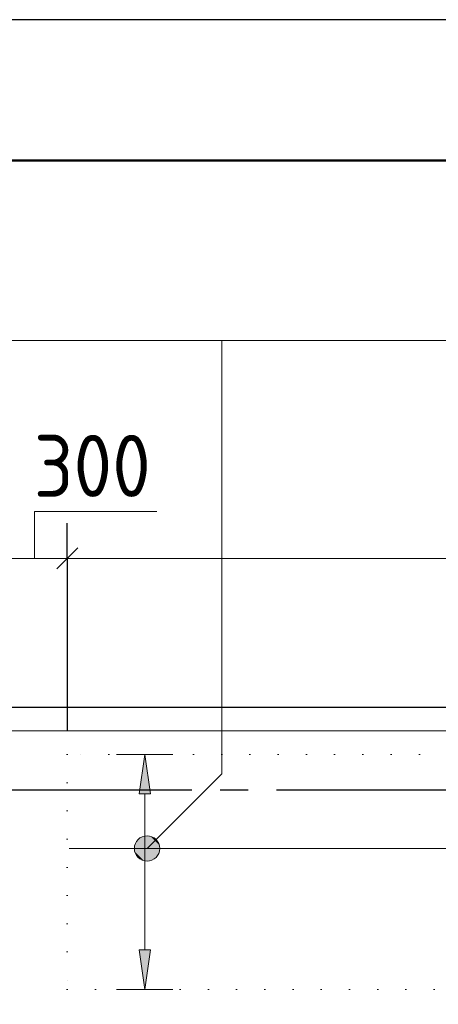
# Model space of a CAD drawing. Header units: millimetres. Extents: x 0 to 50400, y 0 to 35640.
# Tile 9 of 25: x 16213 to 17994, y 31449 to 35640. Entities that reach past the tile are written whole.
import ezdxf

# ---------------------------------------------------------------- set-up
doc = ezdxf.new("R2010")
doc.units = ezdxf.units.MM
doc.linetypes.add('______5', pattern=[1320, 960, -120, 120, -120])
doc.linetypes.add('______9', pattern=[120, 0, -120])
for name, color, linetype, lineweight in [('Standard', 7, 'Continuous', 25), ('ДОП Верх по Х', 7, 'Continuous', 25), ('ЖБ Перекрытие верхний уровень', 7, 'Continuous', 35), ('Общий01', 7, 'Continuous', 13), ('Позиционная метка номер позиции', 7, 'Continuous', 13), ('Размерная линия_ общее', 7, 'Continuous', 13), ('Тени', 7, 'Continuous', 13)]:
    doc.layers.add(name, color=color, linetype=linetype, lineweight=lineweight)
doc.layers.add('Оси', color=7, linetype='______5', true_color=0x656565)
doc.styles.add('ISOCPEUR', font='txt')

msp = doc.modelspace()

# ---------------------------------------------------------------- hatches: boundary and pattern name
at = {"layer": 'ДОП Верх по Х', "linetype": 'Continuous', "lineweight": 13, "transparency": 33554687}
msp.add_hatch(color=7, dxfattribs=at).paths.add_polyline_path([(16768.8, 32344.4), (16744.8, 32512.4), (16720.8, 32344.4)])
msp.add_hatch(color=7, dxfattribs=at).paths.add_polyline_path([(16768.8, 31680.4), (16744.8, 31512.4), (16720.8, 31680.4)], flags=16)
at = {"layer": 'Позиционная метка номер позиции', "linetype": 'Continuous', "lineweight": 13, "transparency": 33554687}
for points in [[(16702.6, 32126.1), (16792.7, 32074.2), (16716.3, 32150.6)], [(16716.3, 32150.6), (16806.4, 32098.6), (16740.7, 32164.3)], [(16716.3, 32150.6), (16792.7, 32074.2), (16806.4, 32098.6)], [(16740.7, 32164.3), (16806.4, 32098.6), (16806.4, 32126.1)], [(16740.7, 32164.3), (16806.4, 32126.1), (16768.2, 32164.3)], [(16768.2, 32164.3), (16806.4, 32126.1), (16792.7, 32150.6)], [(16702.6, 32098.6), (16768.2, 32060.5), (16702.6, 32126.1)], [(16702.6, 32126.1), (16768.2, 32060.5), (16792.7, 32074.2)], [(16740.7, 32060.5), (16702.6, 32098.6), (16716.3, 32074.2)], [(16702.6, 32098.6), (16740.7, 32060.5), (16768.2, 32060.5)]]:
    msp.add_hatch(color=7, dxfattribs=at).paths.add_polyline_path(points)

# ---------------------------------------------------------------- linework, layer by layer
at = {"layer": 'Standard', "color": 7, "linetype": 'Continuous', "lineweight": 25, "transparency": 33554687}
msp.add_lwpolyline([(0, 0), (50400, 0), (50400, 35640), (0, 35640), (0, 0)], close=True, dxfattribs=at)
at = {"layer": 'Standard', "color": 7, "linetype": 'Continuous', "lineweight": 50, "transparency": 33554687}
msp.add_lwpolyline([(2400, 35040), (49800, 35040), (49800, 600), (2400, 600), (2400, 35040)], close=True, dxfattribs=at)
at = {"layer": 'Standard', "color": 254, "linetype": 'Continuous', "lineweight": -3, "true_color": 0xc4c4ff, "transparency": 33554687}
msp.add_lwpolyline([(7965.1, 10212.4), (40388.1, 10212.4), (40388.1, 32712.4), (7965.1, 32712.4), (7965.1, 10212.4)], dxfattribs=at)
at = {"layer": 'ДОП Верх по Х', "color": 251, "linetype": 'Continuous', "lineweight": 13, "true_color": 0x494949, "transparency": 33554687}
for p, q in [((16744.8, 32512.4), (16624.8, 32512.4)), ((16744.8, 32512.4), (16720.8, 32344.4)), ((16768.8, 32344.4), (16744.8, 32512.4)), ((16744.8, 32512.4), (16864.8, 32512.4)), ((16744.8, 32512.4), (16744.8, 32512.4)), ((16720.8, 32344.4), (16768.8, 32344.4)), ((16744.8, 31680.4), (16744.8, 32344.4)), ((16744.8, 31512.4), (16720.8, 31680.4)), ((16720.8, 31680.4), (16768.8, 31680.4)), ((16768.8, 31680.4), (16744.8, 31512.4)), ((16744.8, 31512.4), (16624.8, 31512.4)), ((16744.8, 31512.4), (16864.8, 31512.4)), ((16744.8, 31512.4), (16744.8, 31512.4))]:
    msp.add_line(p, q, dxfattribs=at)
at = {"layer": 'ДОП Верх по Х', "color": 7, "linetype": 'Continuous', "lineweight": 18, "transparency": 33554687}
msp.add_line((20307.1, 32112.4), (16423.1, 32112.4), dxfattribs=at)
at = {"layer": 'ЖБ Перекрытие верхний уровень', "color": 7, "linetype": 'Continuous', "lineweight": 18, "transparency": 33554687}
msp.add_line((30365.1, 32612.4), (9015.1, 32612.4), dxfattribs=at)
at = {"layer": 'Общий01', "color": 7, "linetype": 'Continuous', "lineweight": 13, "transparency": 33554687}
msp.add_lwpolyline([(16275.8, 33347), (16275.8, 33547), (16795.8, 33547)], dxfattribs=at)
at = {"layer": 'Оси', "color": 8, "linetype": '______5', "lineweight": -3, "transparency": 33554687}
msp.add_line((8065.1, 32362.4), (42962.9, 32362.4), dxfattribs=at)
at = {"layer": 'Позиционная метка номер позиции', "color": 7, "linetype": 'Continuous', "lineweight": 13, "transparency": 33554687}
for p, q in [((16716.3, 32150.6), (16716.3, 32150.6)), ((16792.7, 32150.6), (16792.7, 32150.6)), ((16716.3, 32074.2), (16716.3, 32074.2)), ((16792.7, 32074.2), (16792.7, 32074.2))]:
    msp.add_line(p, q, dxfattribs=at)
for points in [[(15460.6, 32112.4), (15778.8, 32430.6), (15778.8, 34274.6), (21474.8, 34274.6)], [(16754.5, 32112.4), (17072.7, 32430.6), (17072.7, 34274.6)]]:
    msp.add_lwpolyline(points, dxfattribs=at)
msp.add_circle((16754.5, 32112.4), 54, dxfattribs=at)
at = {"layer": 'Размерная линия_ общее', "color": 7, "linetype": 'Continuous', "lineweight": -3, "transparency": 33554687}
for q in [(16415.1, 33497), (16415.1, 33197), (16415.1, 32612.4)]:
    msp.add_line((16415.1, 33347), q, dxfattribs=at)
at = {"layer": 'Размерная линия_ общее', "color": 7, "linetype": 'Continuous', "lineweight": 25, "transparency": 33554687}
msp.add_line((16370.1, 33302), (16460.1, 33392), dxfattribs=at)
at = {"layer": 'Размерная линия_ общее', "color": 7, "linetype": 'Continuous', "lineweight": 13, "transparency": 33554687}
for p, q in [((16115.1, 33347), (16415.1, 33347)), ((16415.1, 33347), (20315.1, 33347))]:
    msp.add_line(p, q, dxfattribs=at)
at = {"layer": 'Тени', "color": 7, "linetype": '______9', "lineweight": 13, "transparency": 33554687}
for p, q in [((16415.1, 32512.4), (16415.1, 31512.4)), ((20315.1, 32512.4), (16415.1, 32512.4)), ((16415.1, 31512.4), (20315.1, 31512.4))]:
    msp.add_line(p, q, dxfattribs=at)

# ---------------------------------------------------------------- texts
at = {"layer": 'Размерная линия_ общее', "color": 7, "linetype": 'Continuous', "lineweight": 25, "transparency": 33554687, "insert": (16272.4, 33608.8), "char_height": 264, "width": 674.386, "attachment_point": 7, "style": 'ISOCPEUR'}
msp.add_mtext('\\W0.91;300', dxfattribs=at)

doc.saveas('drawing.dxf')
